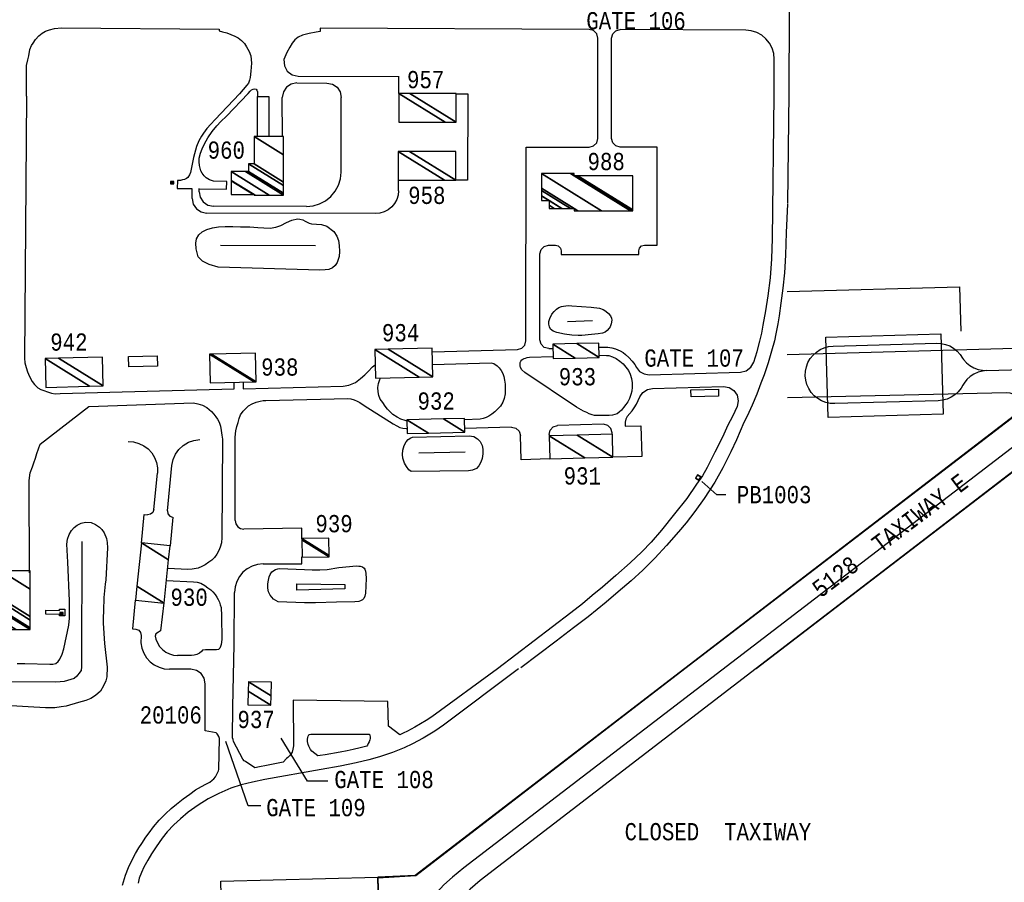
# Model space of a CAD drawing. Extents: x -0.5 to 41.9, y -0.5 to 29.8.
# Tile 75 of 129: x 9 to 10, y 6.3 to 7.1. Entities that reach past the tile are written whole.
import ezdxf
from ezdxf.enums import TextEntityAlignment as Align

# ---------------------------------------------------------------- set-up
doc = ezdxf.new("R2010")
doc.units = 0
doc.header["$MEASUREMENT"] = 0
for name, color, linetype in [('1', 7, 'CONTINUOUS'), ('11', 2, 'CONTINUOUS'), ('2', 3, 'CONTINUOUS'), ('21', 5, 'CONTINUOUS'), ('23', 1, 'CONTINUOUS'), ('43', 3, 'CONTINUOUS'), ('6', 15, 'CONTINUOUS'), ('8', 5, 'CONTINUOUS')]:
    doc.layers.add(name, color=color, linetype=linetype)
doc.styles.add('MONOTXT', font='MONOTXT', dxfattribs={"height": 0.2})

msp = doc.modelspace()

# ---------------------------------------------------------------- linework, layer by layer
at = {"layer": '1'}
for points in [[(9.76608, 6.46801), (10.08002, 6.70877), (10.08364, 6.71088), (10.08938, 6.71448), (10.09694, 6.71868), (10.1057, 6.72318), (10.11265, 6.72649), (10.12141, 6.73009), (10.13078, 6.73399), (10.14045, 6.73729), (10.14921, 6.74), (10.15435, 6.7412), (10.15888, 6.7424), (10.16401, 6.7427), (10.34093, 6.74808)], [(9.69659, 6.46801), (9.43324, 6.26615), (9.39667, 6.26431)], [(9.76608, 6.46801), (9.49675, 6.26137), (9.4868, 6.25276), (9.47929, 6.24536), (9.47212, 6.23707), (9.46518, 6.2281), (9.45948, 6.21929), (9.45506, 6.21089), (9.45191, 6.20394), (9.44889, 6.19571), (9.44631, 6.18641), (9.44479, 6.17785), (9.44389, 6.17005), (9.44336, 6.16303), (9.44314, 6.15638), (9.44296, 6.14952), (9.45032, 5.90633)]]:
    msp.add_lwpolyline(points, dxfattribs=at)
at = {"layer": '11'}
for p, q in [((9.31747, 7.0397), (9.34699, 7.0396)), ((9.31886, 7.04643), (9.41703, 7.04611)), ((9.41713, 7.02938), (9.41719, 7.04623)), ((9.30355, 6.98745), (9.30339, 7.02561)), ((9.36074, 6.95273), (9.36098, 7.02552)), ((9.7981, 7.02946), (9.79669, 6.92211)), ((9.41682, 6.93458), (9.41686, 6.94476)), ((9.21539, 6.92682), (9.21543, 6.93654)), ((9.22215, 6.93354), (9.22216, 6.93654)), ((9.32694, 6.91916), (9.23614, 6.91946)), ((9.39429, 6.9122), (9.22938, 6.91274)), ((9.56354, 6.7805), (9.56737, 6.78058)), ((9.44998, 6.77723), (9.53321, 6.77958)), ((9.52719, 6.70389), (9.4816, 6.70257)), ((9.61695, 6.7065), (9.57208, 6.7052)), ((9.56391, 6.69654), (9.56395, 6.69528)), ((9.62565, 6.69684), (9.62561, 6.69832)), ((9.19113, 6.622), (9.19562, 6.66636)), ((9.17791, 6.6232), (9.18151, 6.65872)), ((9.25621, 6.49169), (9.25664, 6.54237)), ((9.21412, 6.46738), (9.19317, 6.46738))]:
    msp.add_line(p, q, dxfattribs=at)
for points in [[(10.10741, 7.38262), (10.11347, 7.38262), (10.12029, 7.37279), (10.14036, 7.36976), (10.14036, 7.35351), (10.12559, 7.35313), (10.12559, 7.34708), (10.11158, 7.34973), (10.10741, 7.35011), (9.81312, 7.35176), (9.80711, 7.35021), (9.8042, 7.34847), (9.8009, 7.34614), (9.79924, 7.34317), (9.7981, 7.02981)], [(9.05342, 7.02691), (9.05363, 7.05688), (9.05488, 7.06219), (9.05597, 7.06613), (9.05692, 7.0725), (9.05848, 7.07621), (9.06001, 7.07872), (9.06242, 7.08203), (9.06566, 7.08571), (9.06883, 7.08826), (9.07211, 7.09035), (9.07595, 7.09165), (9.08093, 7.09293), (9.08765, 7.09347), (9.2417, 7.09237), (9.24167, 7.09076), (9.24502, 7.08968), (9.24916, 7.08851), (9.25306, 7.08704), (9.25687, 7.08529), (9.26031, 7.08365), (9.26362, 7.08133), (9.26648, 7.0782), (9.26853, 7.07497), (9.27086, 7.07034), (9.27256, 7.06604), (9.27308, 7.06262), (9.27324, 7.05904), (9.27268, 7.05115), (9.27206, 7.04489), (9.27118, 7.04232), (9.2702, 7.03964), (9.26873, 7.03749), (9.2615, 7.02918), (9.23785, 7.00405), (9.23347, 6.99952), (9.22972, 6.99517), (9.22642, 6.9907), (9.22443, 6.98767), (9.222, 6.98323), (9.21971, 6.97754), (9.21664, 6.967), (9.21432, 6.95551), (9.21357, 6.95242), (9.21262, 6.95004), (9.211, 6.94754), (9.20968, 6.94651), (9.20771, 6.94558), (9.20588, 6.94502), (9.20389, 6.94463), (9.20103, 6.94456), (9.20073, 6.93674), (9.21485, 6.93657)], [(9.60318, 7.09201), (9.34035, 7.09335), (9.34031, 7.08981), (9.3363, 7.08921), (9.3296, 7.08805), (9.32304, 7.08651), (9.31882, 7.08441), (9.31545, 7.08183), (9.31297, 7.07868), (9.31056, 7.07461), (9.30786, 7.06934), (9.30502, 7.06251), (9.30543, 7.05656), (9.30827, 7.05131), (9.31303, 7.04772), (9.31886, 7.04643)], [(9.53321, 6.77958), (9.53731, 6.78079), (9.54029, 6.78386), (9.54137, 6.78799), (9.54151, 6.9772), (9.60313, 6.9772), (9.60734, 6.97833), (9.61042, 6.98141), (9.61155, 6.98562), (9.61155, 7.08358), (9.61043, 7.08778), (9.60737, 7.09086), (9.60318, 7.09201)], [(9.56354, 6.7805), (9.55922, 6.78154), (9.55604, 6.78464), (9.55487, 6.78893), (9.55493, 6.87292), (9.55606, 6.87713), (9.55915, 6.88021), (9.56336, 6.88134), (9.5701, 6.88134), (9.5729, 6.88058), (9.57496, 6.87853), (9.57571, 6.87572), (9.57564, 6.87235), (9.6515, 6.87232), (9.6515, 6.87573), (9.65226, 6.87853), (9.65431, 6.88059), (9.65712, 6.88134), (9.66943, 6.88151), (9.66943, 6.9772), (9.63345, 6.9772), (9.62924, 6.97833), (9.62615, 6.98141), (9.62502, 6.98562), (9.62502, 7.08341), (9.62616, 7.08763), (9.62926, 7.09072), (9.63349, 7.09183)], [(9.78385, 7.02717), (9.78391, 7.06306), (9.7834, 7.06853), (9.78183, 7.07381), (9.77925, 7.07867), (9.77578, 7.08294), (9.77155, 7.08645), (9.76671, 7.08907), (9.76145, 7.09069), (9.75598, 7.09126), (9.63349, 7.09183)], [(9.31747, 7.0397), (9.31208, 7.03864), (9.3075, 7.03559), (9.30445, 7.03101), (9.30339, 7.02561)], [(9.34699, 7.0396), (9.35236, 7.03852), (9.3569, 7.03546), (9.35993, 7.0309), (9.36098, 7.02552)], [(9.22233, 6.93648), (9.24873, 6.93617), (9.24904, 6.94354), (9.2361, 6.9438), (9.2324, 6.94511), (9.22902, 6.94721), (9.22703, 6.94905), (9.22499, 6.95171), (9.22387, 6.95393), (9.22254, 6.95919), (9.22214, 6.96272), (9.22224, 6.96631), (9.22338, 6.97124), (9.22497, 6.97528), (9.22737, 6.98038), (9.23072, 6.98619), (9.23481, 6.99219), (9.23937, 6.99791), (9.2434, 7.00204), (9.24893, 7.00737), (9.27013, 7.02956), (9.27188, 7.03166), (9.2734, 7.03315), (9.27483, 7.03373), (9.27653, 7.03398), (9.27769, 7.03369), (9.27856, 7.03282), (9.279, 7.03108), (9.27917, 7.02919), (9.279, 7.02642)], [(9.05342, 7.02691), (9.05168, 6.77108), (9.05205, 6.76648), (9.05305, 6.7621), (9.0544, 6.75761), (9.05659, 6.75307), (9.05895, 6.74834), (9.06133, 6.74526), (9.06471, 6.74222), (9.06769, 6.74056), (9.07032, 6.73947), (9.07418, 6.73822), (9.07802, 6.73707), (9.08156, 6.73637), (9.08652, 6.73644), (9.25635, 6.74102), (9.25636, 6.74752)], [(9.27929, 6.98745), (9.27909, 7.02638), (9.29009, 7.02645), (9.29033, 6.98745)], [(9.473, 7.02909), (9.48451, 7.02899), (9.48424, 6.94476), (9.47278, 6.9449)], [(9.61259, 6.78188), (9.61698, 6.78187), (9.62137, 6.78166), (9.62506, 6.78105), (9.62885, 6.78015), (9.63327, 6.77834), (9.63619, 6.77661), (9.63866, 6.77455), (9.64176, 6.77167), (9.64508, 6.76802), (9.64752, 6.7648), (9.64916, 6.76194), (9.65239, 6.75812), (9.65676, 6.75567), (9.66171, 6.75492), (9.75084, 6.75736), (9.75648, 6.75871), (9.76109, 6.76223), (9.76388, 6.7673), (9.76701, 6.77756), (9.76978, 6.78754), (9.77171, 6.7956), (9.77305, 6.80341), (9.77578, 6.81718), (9.77798, 6.83189), (9.78006, 6.84954), (9.7814, 6.8679), (9.78225, 6.88777), (9.78385, 7.02717)], [(9.32694, 6.91916), (9.33352, 6.91978), (9.33984, 6.92168), (9.34568, 6.92477), (9.35079, 6.92895), (9.355, 6.93404), (9.35813, 6.93985), (9.36007, 6.94616), (9.36074, 6.95273)], [(9.22215, 6.93354), (9.2232, 6.92817), (9.22623, 6.9236), (9.23077, 6.92054), (9.23614, 6.91946)], [(9.41682, 6.93458), (9.41638, 6.9302), (9.41508, 6.92599), (9.413, 6.92212), (9.41019, 6.91872), (9.40678, 6.91594), (9.40289, 6.91388), (9.39867, 6.91261), (9.39429, 6.9122)], [(9.21539, 6.92682), (9.21644, 6.92145), (9.21947, 6.91689), (9.22402, 6.91383), (9.22938, 6.91274)], [(9.79664, 6.92125), (9.79532, 6.89373), (9.79473, 6.87167), (9.7938, 6.85438), (9.79231, 6.83931), (9.79019, 6.82468), (9.78852, 6.81235), (9.78749, 6.80453), (9.78526, 6.79475), (9.78398, 6.78788), (9.78121, 6.77791), (9.77774, 6.76656), (9.77394, 6.75486), (9.77082, 6.74661), (9.76667, 6.73594), (9.76216, 6.72528), (9.75732, 6.71462), (9.7542, 6.70843), (9.74693, 6.69123), (9.74139, 6.67953), (9.73378, 6.66418), (9.7257, 6.65018), (9.71546, 6.63415), (9.70621, 6.62157), (9.69774, 6.61032), (9.69039, 6.60141), (9.6787, 6.58824), (9.66719, 6.57593), (9.65549, 6.56421), (9.64417, 6.55381), (9.63127, 6.54295), (9.61966, 6.53281), (9.60203, 6.51871), (9.58768, 6.50773), (9.57082, 6.49479), (9.5363, 6.46896)], [(9.79657, 6.83606), (9.96493, 6.84079), (9.96615, 6.79758)], [(9.61283, 6.77391), (9.62012, 6.77384), (9.62236, 6.77363), (9.62598, 6.77252), (9.62952, 6.77083), (9.63316, 6.7682), (9.63616, 6.76549), (9.63891, 6.76227), (9.64137, 6.75894), (9.64306, 6.75541), (9.64446, 6.75126), (9.64517, 6.7471), (9.64519, 6.74285), (9.64463, 6.73891), (9.64391, 6.73552), (9.64246, 6.73159), (9.64083, 6.72853), (9.63885, 6.7257), (9.63665, 6.72295), (9.63452, 6.72034), (9.63248, 6.7183), (9.63043, 6.7169), (9.62811, 6.71597), (9.62598, 6.71551), (9.6226, 6.71528), (9.60815, 6.71523), (9.60589, 6.71581), (9.60323, 6.71668), (9.60076, 6.71791), (9.59752, 6.71928), (9.5906, 6.72322), (9.5402, 6.75701), (9.53725, 6.75956), (9.53602, 6.76188), (9.53565, 6.7635), (9.5356, 6.76515), (9.53582, 6.76676), (9.53639, 6.76822), (9.5373, 6.76937), (9.53834, 6.77004), (9.53964, 6.77064), (9.54085, 6.77111), (9.5425, 6.77162), (9.54494, 6.77215), (9.56785, 6.77284)], [(9.26507, 6.74764), (9.26511, 6.74129), (9.36276, 6.74379), (9.36841, 6.7447), (9.37473, 6.74749), (9.37987, 6.75113), (9.38397, 6.75477), (9.38735, 6.75817), (9.39155, 6.7627), (9.39402, 6.76454)], [(9.4501, 6.76496), (9.5075, 6.76643), (9.50988, 6.76585), (9.51329, 6.76375), (9.51529, 6.76149), (9.51719, 6.75897), (9.51867, 6.75607), (9.5196, 6.7532), (9.52041, 6.74945), (9.52089, 6.74561), (9.52112, 6.74062), (9.52101, 6.73642), (9.52012, 6.73182), (9.51883, 6.728), (9.51642, 6.7242), (9.51394, 6.72147), (9.51098, 6.71861), (9.50806, 6.71634), (9.5051, 6.71451), (9.5025, 6.71307), (9.49959, 6.71211), (9.49676, 6.71164), (9.48124, 6.71089)], [(9.42529, 6.70973), (9.42324, 6.71016), (9.41913, 6.71155), (9.41539, 6.7136), (9.41146, 6.71619), (9.4082, 6.71926), (9.4061, 6.72142), (9.4039, 6.72428), (9.40141, 6.72768), (9.39892, 6.73116), (9.39763, 6.73455), (9.39691, 6.73838), (9.39682, 6.74242), (9.39735, 6.74634), (9.39858, 6.75015), (9.39939, 6.75156)], [(9.64024, 6.71419), (9.64496, 6.71974), (9.647, 6.72258), (9.64926, 6.72619), (9.6526, 6.7334), (9.6556, 6.73761), (9.65991, 6.74044), (9.66495, 6.74153), (9.73423, 6.74343), (9.73972, 6.74248), (9.74441, 6.73946), (9.74755, 6.73486), (9.74866, 6.72941), (9.74755, 6.72395), (9.74312, 6.71427), (9.73848, 6.70576), (9.73319, 6.69407), (9.72587, 6.67921), (9.71847, 6.66424), (9.7136, 6.6563), (9.70804, 6.64822), (9.69831, 6.63425), (9.68649, 6.61927), (9.67356, 6.60305), (9.66358, 6.59155), (9.65458, 6.5819), (9.64296, 6.57127), (9.62926, 6.55883), (9.61613, 6.54766), (9.60611, 6.53929), (9.59654, 6.53134), (9.58504, 6.52253), (9.51349, 6.4678)], [(9.2573, 6.61259), (9.25748, 6.69403), (9.25812, 6.70017), (9.2591, 6.70452), (9.2601, 6.70838), (9.26114, 6.71214), (9.26263, 6.71586), (9.26504, 6.71932), (9.26765, 6.7221), (9.27019, 6.7244), (9.27395, 6.7266), (9.27775, 6.72814), (9.28186, 6.72921), (9.28462, 6.72968), (9.2872, 6.72981), (9.36725, 6.73158), (9.3703, 6.73134), (9.3736, 6.73043), (9.37649, 6.72922), (9.37923, 6.72771), (9.38346, 6.72494), (9.41149, 6.70713), (9.41535, 6.70501), (9.41826, 6.70345), (9.42118, 6.7026), (9.42436, 6.70228), (9.42529, 6.70227)], [(9.06683, 6.68727), (9.11441, 6.72385), (9.21662, 6.7274), (9.22099, 6.72662), (9.22541, 6.7252), (9.2295, 6.72296), (9.23413, 6.71917), (9.23647, 6.7165), (9.23859, 6.71373), (9.24004, 6.71155), (9.24163, 6.7085), (9.24286, 6.70471), (9.24376, 6.70057), (9.24441, 6.696), (9.24483, 6.69211), (9.24437, 6.59617), (9.24382, 6.59098), (9.24259, 6.58664), (9.24122, 6.58319), (9.2394, 6.57965), (9.23708, 6.57651), (9.23442, 6.57393), (9.23149, 6.5718), (9.2281, 6.56949), (9.22491, 6.56767), (9.22108, 6.56612), (9.21529, 6.56519), (9.21098, 6.56493), (9.19157, 6.56575)], [(9.64024, 6.71419), (9.63873, 6.71159), (9.63823, 6.70863)], [(9.52719, 6.70389), (9.53143, 6.70289), (9.5346, 6.69989), (9.53585, 6.69571)], [(9.56391, 6.69654), (9.56492, 6.70078), (9.56791, 6.70395), (9.57208, 6.7052)], [(9.62561, 6.69832), (9.62436, 6.7025), (9.62119, 6.70549), (9.61695, 6.7065)], [(9.63823, 6.70863), (9.63833, 6.70464), (9.65356, 6.70509), (9.65435, 6.67512), (9.62629, 6.67432)], [(9.56459, 6.67269), (9.53653, 6.6719), (9.53585, 6.69571)], [(9.05633, 6.56139), (9.05603, 6.65177), (9.05717, 6.65915), (9.05935, 6.66489), (9.06069, 6.66879), (9.06236, 6.67344), (9.06378, 6.678), (9.06683, 6.68727)], [(9.15279, 6.68962), (9.15808, 6.68927), (9.1632, 6.68793), (9.16798, 6.68566), (9.17225, 6.68252), (9.17586, 6.67865), (9.17867, 6.67416), (9.18059, 6.66922), (9.18155, 6.66402), (9.18151, 6.65872)], [(9.19562, 6.66636), (9.19679, 6.67201), (9.19909, 6.67731), (9.20243, 6.68202), (9.20665, 6.68594), (9.2116, 6.68893), (9.21704, 6.69083), (9.22276, 6.69159)], [(9.16591, 6.59055), (9.16858, 6.61849), (9.17179, 6.61818)], [(9.17791, 6.6232), (9.17688, 6.62049), (9.17464, 6.61866), (9.17179, 6.61818)], [(9.19112, 6.622), (9.19159, 6.61912), (9.19344, 6.61687), (9.19617, 6.61584)], [(9.19617, 6.61584), (9.19653, 6.61581), (9.19385, 6.58787)], [(9.2573, 6.61259), (9.25795, 6.60932), (9.25982, 6.60656), (9.26261, 6.60474), (9.26589, 6.60415)], [(9.32252, 6.59476), (9.32251, 6.6053), (9.26589, 6.60415)], [(9.28471, 6.57021), (9.27926, 6.56967), (9.27402, 6.56809), (9.26919, 6.56552), (9.26494, 6.56207), (9.26145, 6.55785), (9.25884, 6.55304), (9.25722, 6.54781), (9.25664, 6.54237)], [(9.28471, 6.57021), (9.32251, 6.57021), (9.32251, 6.57714)], [(9.19038, 6.55404), (9.2167, 6.55283), (9.22014, 6.55228), (9.22372, 6.55141), (9.22756, 6.54923), (9.23078, 6.54694), (9.23347, 6.54482), (9.23555, 6.54293), (9.23772, 6.54054), (9.23943, 6.5379), (9.24087, 6.53552), (9.24187, 6.53295), (9.24278, 6.53026), (9.24359, 6.52763), (9.24378, 6.52541), (9.24409, 6.52186), (9.24409, 6.51886), (9.24418, 6.49672)], [(9.1598, 6.53488), (9.15713, 6.50694), (9.16041, 6.50663), (9.16314, 6.5056), (9.16499, 6.50335), (9.16546, 6.50047), (9.1652, 6.49308), (9.16612, 6.48795), (9.16797, 6.48309), (9.17068, 6.47864), (9.17418, 6.47478), (9.17832, 6.47163), (9.18298, 6.4693), (9.18798, 6.46786), (9.19317, 6.46738)], [(9.18775, 6.53221), (9.18439, 6.50477), (9.18233, 6.50369), (9.17981, 6.50193), (9.17918, 6.49956), (9.17994, 6.4969), (9.18138, 6.4931), (9.1835, 6.48964), (9.18622, 6.48663), (9.18946, 6.48417), (9.19309, 6.48235), (9.19699, 6.48123), (9.20103, 6.48085)], [(9.07251, 6.52506), (9.08577, 6.52472), (9.08577, 6.52597), (9.09101, 6.52593), (9.09095, 6.5196), (9.0857, 6.51967), (9.08571, 6.52091), (9.07235, 6.52124), (9.07251, 6.52506)], [(9.24418, 6.49672), (9.24402, 6.49373), (9.24355, 6.49168), (9.24305, 6.48958), (9.24227, 6.48802), (9.2411, 6.4868), (9.23902, 6.48635), (9.22837, 6.48628), (9.22553, 6.48603), (9.2246, 6.48491), (9.22248, 6.48316), (9.22005, 6.48187), (9.21742, 6.48107), (9.21468, 6.4808), (9.20104, 6.48085)], [(9.51367, 6.46777), (9.44947, 6.42105), (9.44396, 6.41731), (9.43284, 6.41078), (9.42558, 6.40694), (9.42145, 6.4049), (9.41801, 6.40341), (9.40704, 6.4119), (9.40656, 6.43596), (9.31385, 6.4372), (9.31428, 6.39252), (9.31374, 6.38949), (9.31289, 6.38653), (9.31186, 6.38463), (9.31049, 6.3828), (9.30878, 6.3813), (9.30756, 6.38025), (9.30426, 6.37685), (9.29603, 6.3752), (9.28777, 6.37359), (9.28113, 6.37225), (9.27647, 6.37127), (9.26736, 6.37725), (9.26611, 6.37818), (9.26489, 6.3796), (9.25561, 6.3969), (9.25533, 6.39876), (9.25483, 6.40061), (9.25502, 6.43069), (9.25621, 6.49169)], [(9.53416, 6.46782), (9.46089, 6.41276), (9.45239, 6.40703), (9.44094, 6.40012), (9.43056, 6.39457), (9.42225, 6.39062), (9.41085, 6.38605), (9.39824, 6.38191), (9.38778, 6.37904), (9.37557, 6.37619), (9.35973, 6.37297), (9.34142, 6.36952), (9.28637, 6.35982), (9.27433, 6.35734), (9.26328, 6.35454), (9.2532, 6.35139), (9.24125, 6.34617), (9.23091, 6.34085), (9.22108, 6.33484), (9.21146, 6.32778), (9.20383, 6.32154), (9.19758, 6.31563), (9.19087, 6.30868), (9.18602, 6.30262), (9.18003, 6.29405), (9.17573, 6.28716), (9.17205, 6.28103), (9.16828, 6.2741), (9.16579, 6.26896), (9.16364, 6.26335), (9.16247, 6.25851)], [(9.22815, 6.45331), (9.22709, 6.45869), (9.22405, 6.46326), (9.21949, 6.46631), (9.21412, 6.46738)], [(9.14714, 6.25682), (9.15024, 6.26628), (9.15322, 6.27401), (9.15692, 6.28195), (9.16007, 6.28759), (9.16335, 6.29296), (9.16616, 6.29746), (9.17024, 6.3034), (9.17327, 6.30776), (9.1777, 6.31363), (9.18313, 6.31996), (9.18928, 6.32641), (9.1948, 6.33141), (9.20015, 6.33587), (9.20648, 6.3408), (9.21298, 6.3456), (9.21874, 6.34962), (9.22444, 6.353), (9.22856, 6.35525), (9.23258, 6.35731), (9.23479, 6.35903), (9.23653, 6.36057), (9.23821, 6.36251), (9.24115, 6.36813), (9.24131, 6.36942), (9.24199, 6.39989), (9.24131, 6.40187), (9.24035, 6.40337), (9.2396, 6.40444), (9.23882, 6.40524), (9.22804, 6.40716), (9.22815, 6.45331)], [(9.38858, 6.40401), (9.3892, 6.40155), (9.38914, 6.39987), (9.38892, 6.3985), (9.38814, 6.39661), (9.38723, 6.39479), (9.38646, 6.3933), (9.38595, 6.39226), (9.37934, 6.39057), (9.37251, 6.38905), (9.36676, 6.38778), (9.35987, 6.3864), (9.34511, 6.38388), (9.34021, 6.38311), (9.3382, 6.38291), (9.3323, 6.38754), (9.33104, 6.3892), (9.33029, 6.39045), (9.32942, 6.39237), (9.32875, 6.39412), (9.32806, 6.39677), (9.32791, 6.39906), (9.32819, 6.40069), (9.32867, 6.40216), (9.32933, 6.40337), (9.32999, 6.40389), (9.33122, 6.40413), (9.38858, 6.40401)]]:
    msp.add_lwpolyline(points, dxfattribs=at)
at = {"layer": '2'}
for points in [[(9.43374, 6.26607), (9.69659, 6.46801), (10.05009, 6.73891)], [(10.08002, 6.70878), (9.92266, 6.58809), (9.76608, 6.46801), (9.49675, 6.26137), (9.4868, 6.25276)], [(9.39821, 6.20819), (9.3966, 6.26385), (9.43374, 6.26607)]]:
    msp.add_lwpolyline(points, dxfattribs=at)
at = {"layer": '21'}
for points in [[(9.15321, 6.77282), (9.18127, 6.77351), (9.18151, 6.7634), (9.15345, 6.76272), (9.15321, 6.77282)], [(9.70237, 6.74013), (9.72931, 6.74078), (9.72948, 6.73405), (9.70254, 6.73339), (9.70237, 6.74013)]]:
    msp.add_lwpolyline(points, dxfattribs=at)
at = {"layer": '23'}
for points in [[(9.73651, 6.63773), (9.72789, 6.63773), (9.71323, 6.65066)], [(9.2823, 6.33425), (9.26989, 6.33425), (9.24836, 6.39699)], [(9.34771, 6.35819), (9.32784, 6.35819), (9.30217, 6.40029)]]:
    msp.add_lwpolyline(points, dxfattribs=at)
at = {"layer": '43'}
for p, q in [((9.24295, 6.88147), (9.33573, 6.88097)), ((9.58197, 6.80684), (9.60638, 6.80781)), ((9.43677, 6.67852), (9.48196, 6.67978))]:
    msp.add_line(p, q, dxfattribs=at)
for points in [[(9.24059, 6.85992), (9.23202, 6.86251), (9.22556, 6.86566), (9.22116, 6.86986), (9.21922, 6.87765), (9.2188, 6.88336), (9.21971, 6.88771), (9.22181, 6.89141), (9.22513, 6.89441), (9.22975, 6.89682), (9.23527, 6.89832), (9.24109, 6.89917), (9.2477, 6.8995), (9.25517, 6.8995), (9.26261, 6.89926), (9.26796, 6.89923), (9.27168, 6.89913), (9.27555, 6.89906), (9.27951, 6.8987), (9.28545, 6.8982), (9.29164, 6.8981), (9.29701, 6.8989), (9.30202, 6.90058), (9.30759, 6.90339), (9.31279, 6.90587), (9.31817, 6.90711), (9.32038, 6.90692), (9.3234, 6.90612), (9.32564, 6.90466), (9.32953, 6.9029), (9.33193, 6.90227), (9.34151, 6.90165), (9.34697, 6.90007), (9.35361, 6.89486), (9.35666, 6.89005), (9.35818, 6.88593), (9.35903, 6.88101), (9.35929, 6.87511), (9.35889, 6.87041), (9.35693, 6.86436), (9.35512, 6.86155), (9.35227, 6.85912), (9.34881, 6.85769), (9.34534, 6.85715), (9.34015, 6.85704), (9.24059, 6.85992)], [(9.60494, 6.821), (9.61325, 6.81992), (9.61675, 6.81875), (9.61921, 6.81706), (9.62185, 6.81482), (9.62375, 6.8124), (9.62487, 6.81007), (9.6251, 6.80806), (9.62449, 6.80467), (9.62354, 6.80161), (9.6227, 6.80021), (9.62071, 6.79799), (9.61859, 6.79656), (9.61604, 6.7956), (9.6119, 6.7949), (9.60202, 6.79379), (9.59915, 6.79351), (9.59604, 6.79331), (9.59217, 6.79333), (9.58621, 6.79368), (9.57899, 6.79462), (9.5716, 6.7961), (9.56776, 6.79755), (9.56541, 6.79934), (9.56432, 6.80176), (9.56378, 6.80421), (9.56384, 6.80689), (9.56453, 6.80979), (9.56677, 6.81399), (9.56884, 6.81666), (9.57122, 6.81888), (9.57356, 6.8204), (9.57598, 6.82151), (9.57811, 6.82199), (9.58023, 6.82217), (9.58297, 6.82237), (9.58621, 6.82226), (9.60494, 6.821)], [(9.48576, 6.69527), (9.49045, 6.69461), (9.49389, 6.69226), (9.4966, 6.68973), (9.49859, 6.68575), (9.49913, 6.68225), (9.49911, 6.67776), (9.49853, 6.67303), (9.49736, 6.66955), (9.49526, 6.66605), (9.49299, 6.66351), (9.48919, 6.66188), (9.48521, 6.66125), (9.42921, 6.66042), (9.42697, 6.66219), (9.42467, 6.66518), (9.42257, 6.66862), (9.42109, 6.67344), (9.42072, 6.67708), (9.42108, 6.6814), (9.4225, 6.68574), (9.42429, 6.68942), (9.42629, 6.69154), (9.42885, 6.69339), (9.43047, 6.69388), (9.48576, 6.69527)], [(9.09401, 6.57192), (9.09285, 6.58937), (9.09368, 6.59456), (9.09533, 6.59891), (9.09751, 6.60272), (9.10003, 6.60583), (9.10313, 6.60802), (9.10677, 6.60999), (9.11131, 6.61087), (9.11665, 6.61065), (9.12099, 6.60867), (9.12477, 6.60604), (9.12726, 6.60368), (9.12945, 6.60054), (9.13161, 6.59515), (9.13237, 6.5912), (9.13251, 6.58605), (9.13102, 6.55459), (9.13049, 6.5506), (9.12908, 6.53742), (9.12861, 6.52445), (9.12835, 6.51767), (9.12837, 6.5124), (9.12961, 6.49264), (9.13228, 6.46954), (9.13215, 6.46004), (9.1311, 6.456), (9.12886, 6.45115), (9.1257, 6.44613), (9.12098, 6.4417), (9.1163, 6.43886), (9.11149, 6.43683), (9.10442, 6.43493), (9.09238, 6.43134), (9.08746, 6.43065), (9.0811, 6.42991), (9.07203, 6.42991), (8.98751, 6.4346)], [(9.10757, 6.59203), (9.1073, 6.46978), (9.10688, 6.46611), (9.10473, 6.46316), (9.1026, 6.46058), (9.10011, 6.45839), (9.09684, 6.45726), (9.09043, 6.45541), (9.08629, 6.45515), (9.08212, 6.45478), (9.00157, 6.45524)], [(9.04436, 6.47308), (9.05177, 6.47319), (9.07641, 6.47226), (9.07925, 6.47248), (9.08202, 6.47319), (9.08439, 6.47492), (9.0861, 6.47737), (9.08837, 6.48211), (9.0901, 6.48743), (9.09487, 6.51052), (9.09554, 6.51745), (9.0955, 6.52809), (9.09549, 6.53437), (9.09401, 6.57192)], [(9.29936, 6.53332), (9.29471, 6.53589), (9.29144, 6.5396), (9.2899, 6.54288), (9.28916, 6.54672), (9.28913, 6.55087), (9.28983, 6.55452), (9.29058, 6.55774), (9.29167, 6.56007), (9.29321, 6.56239), (9.29668, 6.56492), (9.29898, 6.56558), (9.30071, 6.56567), (9.32514, 6.56477), (9.33259, 6.56449), (9.33995, 6.56449), (9.34728, 6.56494), (9.3587, 6.56661), (9.37568, 6.56824), (9.37812, 6.5681), (9.37955, 6.56794), (9.38164, 6.56732), (9.38327, 6.56618), (9.38411, 6.565), (9.38455, 6.56321), (9.38491, 6.56075), (9.38518, 6.55601), (9.38466, 6.54172), (9.38413, 6.53883), (9.38307, 6.5365), (9.38184, 6.5351), (9.37985, 6.53406), (9.37812, 6.53353), (9.37409, 6.53329), (9.35632, 6.53276), (9.33577, 6.53228), (9.32497, 6.53213), (9.29936, 6.53332)], [(9.31765, 6.5508), (9.36448, 6.55004), (9.36445, 6.5458), (9.31751, 6.54466), (9.31765, 6.5508)]]:
    msp.add_lwpolyline(points, dxfattribs=at)
at = {"layer": '6'}
msp.add_line((9.79652, 6.77468), (10.34476, 6.79012), dxfattribs=at)
for points in [[(9.83428, 6.79167), (9.94652, 6.79498), (9.94883, 6.71641), (9.8366, 6.7131), (9.83428, 6.79167)], [(9.7968, 6.73269), (10.01066, 6.73765), (10.01381, 6.73733), (10.01677, 6.73623), (10.01938, 6.73444), (10.02145, 6.73205), (10.02287, 6.72922), (10.02354, 6.72613), (10.02342, 6.72297), (10.02251, 6.71994), (10.02089, 6.71722), (10.01864, 6.715), (9.69659, 6.46801)], [(9.25179, 5.90666), (9.2433, 6.26043), (9.39667, 6.26431), (9.40652, 5.90627)]]:
    msp.add_lwpolyline(points, dxfattribs=at)
at = {"layer": '8'}
for points in [[(9.99159, 6.75899), (9.9872, 6.75849), (9.98294, 6.75734), (9.97892, 6.75554), (9.97523, 6.75314), (9.97197, 6.75018), (9.9692, 6.74675), (9.96802, 6.74467), (9.96632, 6.74177), (9.96355, 6.73834), (9.96029, 6.73539), (9.9566, 6.73298), (9.95258, 6.73118), (9.94832, 6.73003), (9.94394, 6.72957), (9.84293, 6.72673), (9.83853, 6.72695), (9.83422, 6.72786), (9.8301, 6.72943), (9.82628, 6.73162), (9.82285, 6.73439), (9.8199, 6.73766), (9.81749, 6.74135), (9.81569, 6.74537), (9.81455, 6.74962), (9.81408, 6.754), (9.8143, 6.7584), (9.81521, 6.76271), (9.81678, 6.76682), (9.81897, 6.77064), (9.82174, 6.77407), (9.82501, 6.77702), (9.8287, 6.77943), (9.83272, 6.78123), (9.83697, 6.78238), (9.84135, 6.78285), (9.94237, 6.78569), (9.94677, 6.78546), (9.95108, 6.78456), (9.95519, 6.78299), (9.95901, 6.78079), (9.96244, 6.77803), (9.96539, 6.77476), (9.9678, 6.77107), (9.96855, 6.76992), (9.9715, 6.76665), (9.97493, 6.76389), (9.97875, 6.76169), (9.98287, 6.76012), (9.98718, 6.75922), (9.99158, 6.75899), (10.15549, 6.76364)], [(10.09043, 6.74055), (9.48081, 6.27364), (9.46946, 6.26437), (9.46118, 6.25687), (9.4545, 6.24999), (9.44848, 6.24266), (9.4434, 6.23557), (9.43955, 6.22922), (9.43545, 6.22113), (9.43195, 6.21335), (9.42895, 6.20549), (9.42659, 6.19806), (9.42497, 6.19039), (9.42367, 6.18305), (9.42266, 6.17528), (9.42196, 6.16782), (9.42141, 6.15703), (9.42169, 6.14377), (9.42169, 6.12931), (9.4324, 5.80346)]]:
    msp.add_lwpolyline(points, dxfattribs=at)

# ---------------------------------------------------------------- texts
at = {"layer": '23', "style": 'MONOTXT', "width": 0.833333}
for s, height, p in [('GATE 106', 0.016843, (9.64886, 7.1005)), ('957', 0.016843, (9.44339, 7.04303)), ('960', 0.016843, (9.24868, 6.97422)), ('988', 0.016843, (9.61971, 6.96305)), ('958', 0.016843, (9.44452, 6.93004)), ('934', 0.016843, (9.41888, 6.79595)), ('942', 0.016843, (9.09493, 6.78682)), ('GATE 107', 0.016843, (9.70554, 6.77119)), ('938', 0.016843, (9.30093, 6.76245)), ('933', 0.016843, (9.59158, 6.753)), ('932', 0.016843, (9.45367, 6.72926)), ('931', 0.016843, (9.59637, 6.65618)), ('PB1003', 0.016843, (9.78375, 6.63787)), ('939', 0.016843, (9.35392, 6.60955)), ('930', 0.016843, (9.21237, 6.53776)), ('20106', 0.016843, (9.19444, 6.42284)), ('937', 0.016843, (9.27779, 6.41843)), ('GATE 108', 0.016843, (9.40274, 6.35978)), ('GATE 109', 0.016843, (9.33626, 6.33236)), ('CLOSED  TAXIWAY', 0.0168428, (9.72879, 6.30889))]:
    msp.add_text(s, height=height, dxfattribs=at).set_placement(p, align=Align.MIDDLE)
msp.add_text('5128  TAXIWAY E', height=0.0168428, rotation=37, dxfattribs=at).set_placement((9.8968, 6.59803), align=Align.MIDDLE)

# ---------------------------------------------------------------- meshes
at = {"layer": '21'}
mesh = msp.add_polyface(dxfattribs=at)
corners = [(9.41703, 7.00131), (9.41703, 7.02939), (9.46231, 7.00131), (9.41703, 7.02939), (9.4279, 7.02939), (9.47318, 7.00131), (9.47318, 7.02939)]
mesh.append_faces([[corners[k] for k in face] for face in [(0, 0, 2, 3), (1, 2, 5, 4), (4, 5, 6, 6)]], dxfattribs={"vtx0": -1, "vtx2": -1})
mesh = msp.add_polyface(dxfattribs=at)
corners = [(9.25356, 6.93072), (9.27602, 6.93016), (9.27511, 6.93072), (9.25356, 6.94408), (9.27692, 6.93016), (9.27602, 6.93072), (9.25356, 6.94464), (9.29068, 6.93016), (9.25356, 6.95318), (9.30465, 6.93016), (9.26752, 6.95318), (9.30465, 6.93199), (9.27047, 6.95318), (9.30465, 6.93954), (9.27047, 6.96073), (9.30465, 6.94298), (9.27602, 6.96073), (9.30465, 6.96967), (9.27602, 6.98742), (9.30465, 6.98742), (9.30465, 6.98742)]
mesh.append_faces([[corners[k] for k in face] for face in [(0, 0, 2, 3), (3, 2, 5, 6), (1, 1, 4, 5), (6, 4, 7, 8), (8, 7, 9, 10), (10, 9, 11, 12), (12, 11, 13, 14), (14, 13, 15, 16), (16, 15, 17, 18), (18, 17, 20, 19)]], dxfattribs={"vtx0": -1, "vtx2": -1})
mesh = msp.add_polyface(dxfattribs=at)
corners = [(9.41664, 6.9449), (9.41664, 6.97297), (9.46192, 6.9449), (9.41664, 6.97297), (9.42751, 6.97297), (9.47278, 6.9449), (9.47278, 6.97297)]
mesh.append_faces([[corners[k] for k in face] for face in [(0, 0, 2, 3), (1, 2, 5, 4), (4, 5, 6, 6)]], dxfattribs={"vtx0": -1, "vtx2": -1})
mesh = msp.add_polyface(dxfattribs=at)
corners = [(9.19404, 6.94139), (9.19741, 6.94139), (9.19404, 6.94348), (9.19404, 6.94363), (9.19741, 6.94154), (9.19404, 6.94363), (9.19741, 6.94363)]
mesh.append_faces([[corners[k] for k in face] for face in [(0, 0, 1, 2), (2, 1, 4, 5), (3, 4, 6, 6)]], dxfattribs={"vtx0": -1, "vtx2": -1})
mesh = msp.add_polyface(dxfattribs=at)
corners = [(9.56396, 6.91721), (9.56891, 6.91721), (9.56396, 6.92027), (9.55646, 6.92493), (9.57642, 6.91721), (9.56396, 6.92493), (9.55646, 6.92958), (9.58846, 6.91496), (9.58483, 6.91721), (9.55646, 6.9348), (9.59208, 6.91496), (9.58846, 6.91721), (9.55646, 6.93705), (9.61509, 6.91496), (9.55646, 6.95132), (9.58846, 6.94907), (9.64347, 6.91496), (9.58483, 6.95132), (9.58846, 6.94907), (9.59071, 6.94907), (9.64572, 6.91496), (9.58709, 6.95132), (9.58846, 6.95047), (9.59208, 6.94907), (9.64572, 6.91581), (9.58846, 6.95132), (9.64572, 6.94907)]
mesh.append_faces([[corners[k] for k in face] for face in [(0, 0, 1, 2), (3, 3, 5, 6), (2, 1, 4, 5), (6, 4, 8, 9), (9, 8, 11, 12), (7, 7, 10, 11), (12, 10, 13, 14), (14, 13, 16, 17), (17, 15, 22, 21), (18, 16, 20, 19), (21, 22, 25, 25), (19, 20, 24, 23), (23, 24, 26, 26)]], dxfattribs={"vtx0": -1, "vtx2": -1})
mesh = msp.add_polyface(dxfattribs=at)
corners = [(9.39431, 6.75152), (9.39362, 6.77958), (9.43719, 6.75256), (9.39362, 6.77958), (9.40686, 6.7799), (9.45043, 6.75289), (9.44975, 6.78095)]
mesh.append_faces([[corners[k] for k in face] for face in [(0, 0, 2, 3), (1, 2, 5, 4), (4, 5, 6, 6)]], dxfattribs={"vtx0": -1, "vtx2": -1})
mesh = msp.add_polyface(dxfattribs=at)
corners = [(9.56796, 6.77064), (9.56761, 6.78468), (9.5894, 6.77117), (9.56761, 6.78468), (9.59107, 6.78525), (9.61286, 6.77174), (9.61251, 6.78577)]
mesh.append_faces([[corners[k] for k in face] for face in [(0, 0, 2, 3), (1, 2, 5, 4), (4, 5, 6, 6)]], dxfattribs={"vtx0": -1, "vtx2": -1})
mesh = msp.add_polyface(dxfattribs=at)
corners = [(9.07229, 6.74258), (9.07161, 6.77064), (9.1152, 6.74362), (9.07161, 6.77064), (9.08484, 6.77096), (9.12842, 6.74394), (9.12774, 6.772)]
mesh.append_faces([[corners[k] for k in face] for face in [(0, 0, 2, 3), (1, 2, 5, 4), (4, 5, 6, 6)]], dxfattribs={"vtx0": -1, "vtx2": -1})
mesh = msp.add_polyface(dxfattribs=at)
corners = [(9.23286, 6.74695), (9.23218, 6.77501), (9.27576, 6.74799), (9.23218, 6.77501), (9.23417, 6.77506), (9.27776, 6.74803), (9.27708, 6.7761)]
mesh.append_faces([[corners[k] for k in face] for face in [(0, 0, 2, 3), (1, 2, 5, 4), (4, 5, 6, 6)]], dxfattribs={"vtx0": -1, "vtx2": -1})
mesh = msp.add_polyface(dxfattribs=at)
corners = [(9.42546, 6.69745), (9.42513, 6.71092), (9.44605, 6.69795), (9.42513, 6.71092), (9.46067, 6.71179), (9.48159, 6.69882), (9.48126, 6.71229)]
mesh.append_faces([[corners[k] for k in face] for face in [(0, 0, 2, 3), (1, 2, 5, 4), (4, 5, 6, 6)]], dxfattribs={"vtx0": -1, "vtx2": -1})
mesh = msp.add_polyface(dxfattribs=at)
corners = [(9.56451, 6.67281), (9.56396, 6.69526), (9.59882, 6.67365), (9.56396, 6.69526), (9.59139, 6.69593), (9.62625, 6.67432), (9.6257, 6.69677)]
mesh.append_faces([[corners[k] for k in face] for face in [(0, 0, 2, 3), (1, 2, 5, 4), (4, 5, 6, 6)]], dxfattribs={"vtx0": -1, "vtx2": -1})
mesh = msp.add_polyface(dxfattribs=at)
corners = [(9.70694, 6.65396), (9.71006, 6.65208), (9.70697, 6.654), (9.71006, 6.65208), (9.7089, 6.65724), (9.712, 6.65532), (9.71203, 6.65536)]
mesh.append_faces([[corners[k] for k in face] for face in [(0, 0, 1, 2), (2, 3, 5, 4), (4, 5, 6, 6)]], dxfattribs={"vtx0": -1, "vtx2": -1})
mesh = msp.add_polyface(dxfattribs=at)
corners = [(9.16004, 6.53481), (9.18797, 6.53193), (9.16145, 6.54838), (9.18797, 6.53193), (9.16583, 6.59067), (9.19233, 6.57424), (9.19372, 6.58778)]
mesh.append_faces([[corners[k] for k in face] for face in [(0, 0, 1, 2), (2, 3, 5, 4), (4, 5, 6, 6)]], dxfattribs={"vtx0": -1, "vtx2": -1})
mesh = msp.add_polyface(dxfattribs=at)
corners = [(9.32268, 6.57692), (9.3491, 6.5772), (9.32252, 6.59368), (9.34909, 6.57861), (9.3225, 6.59509), (9.34892, 6.59537), (9.34892, 6.59537)]
mesh.append_faces([[corners[k] for k in face] for face in [(0, 0, 1, 2), (2, 1, 3, 4), (4, 3, 6, 5)]], dxfattribs={"vtx0": -1, "vtx2": -1})
mesh = msp.add_polyface(dxfattribs=at)
corners = [(9.00589, 6.50664), (9.02835, 6.50608), (9.02745, 6.50664), (9.00589, 6.52), (9.02926, 6.50608), (9.02835, 6.50664), (9.00589, 6.52056), (9.04302, 6.50608), (9.00589, 6.5291), (9.05698, 6.50608), (9.01986, 6.5291), (9.05698, 6.50791), (9.0228, 6.5291), (9.05698, 6.51546), (9.0228, 6.53665), (9.05698, 6.5189), (9.02835, 6.53665), (9.05698, 6.54559), (9.02835, 6.56334), (9.05698, 6.56334), (9.05698, 6.56334)]
mesh.append_faces([[corners[k] for k in face] for face in [(0, 0, 2, 3), (3, 2, 5, 6), (1, 1, 4, 5), (6, 4, 7, 8), (8, 7, 9, 10), (10, 9, 11, 12), (12, 11, 13, 14), (14, 13, 15, 16), (16, 15, 17, 18), (18, 17, 20, 19)]], dxfattribs={"vtx0": -1, "vtx2": -1})
mesh = msp.add_polyface(dxfattribs=at)
corners = [(9.08607, 6.5207), (9.08944, 6.5207), (9.08607, 6.52279), (9.08944, 6.52086), (9.08607, 6.52295), (9.08944, 6.52295), (9.08944, 6.52295)]
mesh.append_faces([[corners[k] for k in face] for face in [(0, 0, 1, 2), (2, 1, 3, 4), (4, 3, 6, 5)]], dxfattribs={"vtx0": -1, "vtx2": -1})
mesh = msp.add_polyface(dxfattribs=at)
corners = [(9.26979, 6.43285), (9.29224, 6.43229), (9.27012, 6.446), (9.27036, 6.4553), (9.29248, 6.44158), (9.27036, 6.4553), (9.29281, 6.45474)]
mesh.append_faces([[corners[k] for k in face] for face in [(0, 0, 1, 2), (2, 1, 4, 5), (3, 4, 6, 6)]], dxfattribs={"vtx0": -1, "vtx2": -1})

doc.saveas('drawing.dxf')
